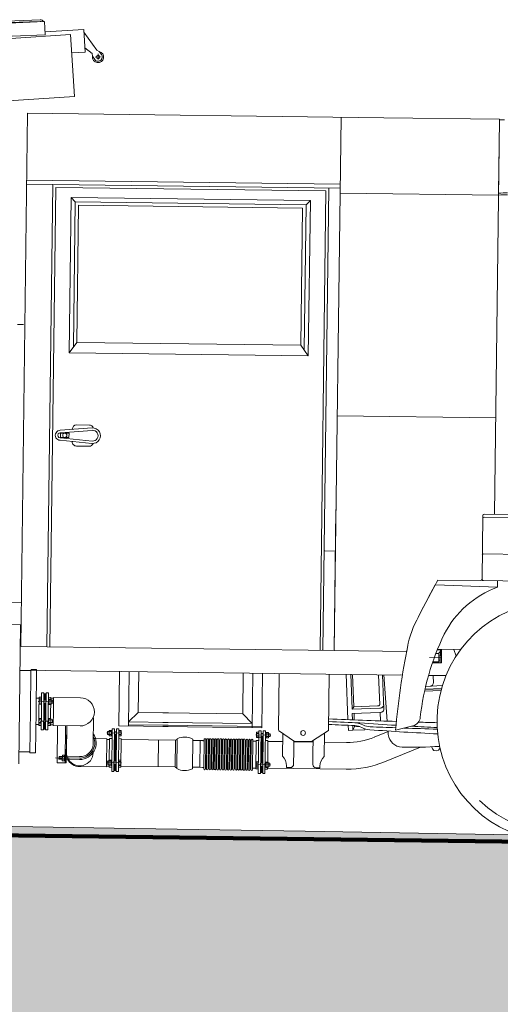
# Model space of a CAD drawing. Header units: metres. Extents: x -52 to 321, y -8 to 26.
# Tile 146 of 256: x -22.27 to -20.57, y -0.72 to 2.77. Entities that reach past the tile are written whole.
import ezdxf

# ---------------------------------------------------------------- set-up
doc = ezdxf.new("R2010")
doc.units = ezdxf.units.M
doc.header["$MEASUREMENT"] = 0
doc.layers.add('60 Auffüllung gesamt', color=7, linetype='Continuous')
doc.layers.add('60 Gelände 2D Übersicht', color=7, linetype='Continuous')

msp = doc.modelspace()

# ---------------------------------------------------------------- hatches: boundary and pattern name
at = {"layer": '60 Auffüllung gesamt', "linetype": 'Continuous', "lineweight": 18, "true_color": 0xffa8a8}
h = msp.add_hatch(dxfattribs=at)
h.set_pattern_fill('Boden__gewachsen_0001', color=21, style=0, pattern_type=2)
h.set_pattern_definition([(45, (-33357.27905, 0), (-0.2121320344, 0.2121320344), []), (45, (-33357.34976, 0.0707), (-0.424264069, 0.424264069), []), (45, (-33357.4205, 0.1414), (-0.424264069, 0.424264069), []), (135, (-33357.49118, 0.21213), (0.07071067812, 0.07071067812), [0.3, -0.3])])
h.paths.add_polyline_path([(-48.9814, -1.5114), (-24.135, -1.1438), (-23.6308, -1.151), (-23.087, -1.1586), (-22.4997, -1.1668), (-21.8502, -1.1758), (-18.6463, -1.1089), (-18.4807, -1.0913), (-18.1236, -1.0541), (-17.7313, -1.0138), (-17.2998, -0.9702), (-16.8243, -0.9228), (-16.2997, -0.8712), (-15.7195, -0.815), (-15.5017, -0.7941), (-15.5017, -2.5), (-15.5015, -2.5), (-15.5015, -0.2), (-16.6786, -0.1801), (-18.5762, -0.148), (-19.6107, -0.1307), (-20.5269, -0.1156), (-21.262, -0.1035), (-21.8659, -0.0937), (-22.3716, -0.0856), (-22.5958, -0.082), (-22.9989, -0.0761), (-23.524, -0.0684), (-23.9467, -0.0622), (-24.295, -0.0572), (-24.5874, -0.053), (-24.837, -0.0495), (-25.0528, -0.0465), (-25.2417, -0.0439), (-25.4087, -0.0416), (-25.5576, -0.0395), (-25.6916, -0.0377), (-25.7539, -0.0369), (-30.9796, -0.0848), (-45.2584, -0.0671), (-45.6871, -0.171), (-48.9814, -1.4242)])

# ---------------------------------------------------------------- linework, layer by layer
at = {"color": 7, "linetype": 'Continuous', "lineweight": 13}
for p, q in [((-22.421, 2.7601), (-22.1999, 2.7689)), ((-22.3119, 2.7585), (-22.1997, 2.7629)), ((-22.1846, 2.7627), (-22.3118, 2.7567)), ((-22.1846, 2.7627), (-22.1824, 2.7158)), ((-22.1829, 2.7263), (-22.0458, 2.7341)), ((-22.0458, 2.7341), (-22.0412, 2.6543)), ((-22.0453, 2.7247), (-22.0001, 2.6609)), ((-22.0927, 2.716), (-22.3036, 2.7026)), ((-22.1824, 2.7158), (-22.2988, 2.7104)), ((-22.0788, 2.4967), (-22.0927, 2.716)), ((-22.0886, 2.6516), (-22.0412, 2.6543)), ((-22.0421, 2.669), (-22.0161, 2.6495)), ((-22.015, 2.6396), (-22.0161, 2.6495)), ((-22.0001, 2.6609), (-21.9909, 2.6564)), ((-21.9909, 2.6564), (-21.9833, 2.6456)), ((-22.015, 2.6396), (-22.0042, 2.6248)), ((-21.9865, 2.6371), (-22.0053, 2.6367)), ((-21.9955, 2.6477), (-21.9951, 2.6282)), ((-22.9683, 2.4405), (-22.0788, 2.4967)), ((-22.269, 0.5509), (-22.2448, 2.4382)), ((-22.2448, 2.4382), (-20.9836, 2.422)), ((-21.1354, 2.4239), (-21.1596, 0.5367)), ((-20.9836, 2.422), (-20.5746, 2.4167)), ((-20.9836, 2.422), (-20.5746, 2.4167)), ((-20.5925, 1.0188), (-20.5746, 2.4167)), ((-20.5746, 2.4132), (-20.578, 2.1552)), ((-20.5568, 2.414), (-20.5736, 2.4142)), ((-22.2478, 2.2015), (-21.1384, 2.1873)), ((-22.248, 2.1866), (-21.1386, 2.1723)), ((-22.1761, 0.5498), (-22.1551, 2.1858)), ((-22.1761, 0.5498), (-22.1551, 2.1858)), ((-22.1661, 0.5496), (-22.1453, 2.1752)), ((-22.1453, 2.1752), (-21.1887, 2.163)), ((-21.2095, 0.5373), (-21.1887, 2.163)), ((-21.1996, 0.5372), (-21.1786, 2.1728)), ((-22.0979, 1.5904), (-22.0908, 2.1396)), ((-22.076, 2.1244), (-22.0908, 2.1396)), ((-22.0908, 2.1396), (-21.244, 2.1287)), ((-21.2592, 2.1139), (-21.244, 2.1287)), ((-21.2511, 1.5795), (-21.244, 2.1287)), ((-20.578, 2.1482), (-21.1388, 2.1554)), ((-22.0826, 1.6107), (-22.076, 2.1244)), ((-22.076, 2.1244), (-21.2592, 2.1139)), ((-22.0704, 1.627), (-22.0642, 2.1123)), ((-22.0642, 2.1123), (-21.2714, 2.1021)), ((-21.2776, 1.6168), (-21.2714, 2.1021)), ((-21.2658, 1.6002), (-21.2592, 2.1139)), ((-22.2594, 1.6898), (-22.2803, 1.6901)), ((-22.0979, 1.5904), (-22.0704, 1.627)), ((-22.0704, 1.627), (-21.2776, 1.6168)), ((-21.2511, 1.5795), (-21.2776, 1.6168)), ((-22.0979, 1.5904), (-21.2511, 1.5795)), ((-20.5882, 1.3593), (-21.149, 1.3665)), ((-22.0712, 1.3349), (-22.0262, 1.3343)), ((-22.1289, 1.3157), (-22.0163, 1.3241)), ((-22.1282, 1.3072), (-22.0157, 1.3156)), ((-22.1282, 1.2907), (-22.128, 1.3057)), ((-22.1132, 1.2905), (-22.1282, 1.2907)), ((-22.113, 1.3055), (-22.128, 1.3057)), ((-22.1132, 1.2905), (-22.0982, 1.2903)), ((-22.113, 1.3055), (-22.098, 1.3053)), ((-22.0982, 1.2903), (-22.098, 1.3053)), ((-22.0864, 1.3188), (-22.0863, 1.3201)), ((-22.1293, 1.2807), (-22.017, 1.2694)), ((-22.1284, 1.2891), (-22.0161, 1.2778)), ((-22.0721, 1.26), (-22.0272, 1.2594)), ((-21.1532, 1.036), (-21.1596, 0.5367)), ((-20.6364, 0.7886), (-20.6335, 1.0143)), ((-20.3388, 1.0155), (-20.6284, 1.0192)), ((-20.5925, 1.0188), (-20.5925, 1.0237)), ((-20.339, 1.0045), (-20.6285, 1.0083)), ((-21.1932, 0.8887), (-21.1551, 0.8882)), ((-20.3406, 0.8747), (-20.6302, 0.8785)), ((-20.5819, 0.76), (-20.8015, 0.7688)), ((-20.6364, 0.7837), (-20.7924, 0.7857)), ((-20.3419, 0.7799), (-20.6314, 0.7836)), ((-20.5819, 0.76), (-20.5816, 0.7829)), ((-23.5197, 0.7228), (-22.267, 0.7067)), ((-22.7416, 0.6334), (-22.2698, 0.6273)), ((-22.2698, 0.6273), (-22.2761, 0.1356)), ((-22.268, 0.5509), (-21.1596, 0.5367)), ((-21.1996, 0.5372), (-21.2016, 0.5372)), ((-21.1596, 0.5367), (-20.903, 0.5334)), ((-20.7887, 0.5259), (-20.7995, 0.5261)), ((-20.7944, 0.5389), (-20.7798, 0.5387)), ((-20.7117, 0.5399), (-20.7936, 0.541)), ((-20.7798, 0.5382), (-20.7893, 0.5273)), ((-20.7893, 0.5273), (-20.7893, 0.5259)), ((-20.7892, 0.496), (-20.7887, 0.5259)), ((-20.7842, 0.4929), (-20.7836, 0.5409)), ((-20.7802, 0.4929), (-20.7796, 0.5408)), ((-20.7283, 0.5159), (-20.7359, 0.5402)), ((-20.8219, 0.5114), (-20.78, 0.5109)), ((-20.8115, 0.4933), (-20.7802, 0.4929)), ((-20.8105, 0.4963), (-20.7892, 0.496)), ((-20.7841, 0.5019), (-20.7891, 0.502)), ((-20.7838, 0.5199), (-20.7888, 0.52)), ((-22.2329, 0.4656), (-22.2719, 0.4661)), ((-22.2718, 0.4671), (-20.9179, 0.4497)), ((-22.2329, 0.4672), (-22.2348, 0.3211)), ((-22.2149, 0.469), (-22.2309, 0.4692)), ((-22.2129, 0.467), (-22.2148, 0.3209)), ((-21.9191, 0.4626), (-21.9216, 0.2694)), ((-21.8852, 0.4621), (-21.8877, 0.2689)), ((-21.8512, 0.4617), (-21.8531, 0.317)), ((-21.4816, 0.4569), (-21.4834, 0.3123)), ((-21.4476, 0.4565), (-21.4501, 0.2633)), ((-21.4136, 0.4561), (-21.4161, 0.2629)), ((-21.357, 0.2556), (-21.3544, 0.4553)), ((-21.1798, 0.2533), (-21.1772, 0.453)), ((-21.1172, 0.4523), (-21.1109, 0.2917)), ((-21.1011, 0.4521), (-21.0963, 0.3287)), ((-21.0948, 0.452), (-21.0902, 0.3367)), ((-21.003, 0.4508), (-20.9985, 0.3446)), ((-20.9833, 0.3282), (-20.9882, 0.4506)), ((-20.9838, 0.4506), (-20.9717, 0.2864)), ((-20.9179, 0.4497), (-20.9266, 0.4498)), ((-20.7638, 0.4477), (-20.8256, 0.4485)), ((-20.8082, 0.4227), (-20.8091, 0.4457)), ((-22.1958, 0.3211), (-22.195, 0.3868)), ((-22.187, 0.3867), (-22.195, 0.3868)), ((-22.1878, 0.321), (-22.187, 0.3867)), ((-22.184, 0.3834), (-22.187, 0.3834)), ((-22.184, 0.3834), (-22.1843, 0.3604)), ((-22.184, 0.3834), (-22.1823, 0.3834)), ((-22.1826, 0.3604), (-22.1823, 0.3834)), ((-22.1823, 0.3834), (-22.1793, 0.3833)), ((-22.1792, 0.3866), (-22.1801, 0.3209)), ((-22.1713, 0.3865), (-22.1792, 0.3866)), ((-22.1713, 0.3865), (-22.1721, 0.3208)), ((-20.8396, 0.3928), (-20.7815, 0.3951)), ((-20.8383, 0.3988), (-20.7799, 0.4011)), ((-20.7797, 0.4019), (-20.8381, 0.3995)), ((-20.7767, 0.412), (-20.8358, 0.4096)), ((-22.2142, 0.3683), (-22.2042, 0.3682)), ((-22.2076, 0.3557), (-22.1514, 0.355)), ((-22.2042, 0.3712), (-22.2048, 0.3212)), ((-22.1952, 0.3711), (-22.2042, 0.3712)), ((-22.1844, 0.3504), (-22.1848, 0.321)), ((-22.1831, 0.321), (-22.1827, 0.3504)), ((-22.1715, 0.3707), (-22.1625, 0.3706)), ((-22.1625, 0.3646), (-22.1625, 0.3706)), ((-22.1625, 0.3679), (-22.1525, 0.3678)), ((-22.1531, 0.3206), (-22.1525, 0.3705)), ((-22.1525, 0.3705), (-22.0576, 0.3693)), ((-22.2366, 0.176), (-22.2347, 0.3221)), ((-22.2167, 0.1758), (-22.2148, 0.3218)), ((-22.2054, 0.2713), (-22.2048, 0.3212)), ((-22.1958, 0.3211), (-22.1967, 0.2554)), ((-22.1878, 0.321), (-22.1887, 0.2553)), ((-22.1852, 0.2915), (-22.1848, 0.321)), ((-22.1831, 0.321), (-22.1835, 0.2915)), ((-22.1809, 0.2552), (-22.1801, 0.3209)), ((-22.1729, 0.2551), (-22.1721, 0.3208)), ((-22.1631, 0.3207), (-22.1634, 0.2957)), ((-22.1631, 0.3207), (-22.1628, 0.3457)), ((-22.1531, 0.3206), (-22.1538, 0.2706)), ((-21.8875, 0.2835), (-21.8531, 0.317)), ((-21.7463, 0.3156), (-21.8531, 0.317)), ((-21.4834, 0.3123), (-21.7657, 0.3159)), ((-21.0902, 0.3367), (-21.0963, 0.3287)), ((-20.9985, 0.3326), (-21.0963, 0.3287)), ((-20.9979, 0.317), (-21.0957, 0.3131)), ((-21.0058, 0.3401), (-21.0902, 0.3367)), ((-21.0044, 0.3402), (-21.0058, 0.3401)), ((-21.003, 0.3405), (-21.0044, 0.3402)), ((-21.0017, 0.341), (-21.003, 0.3405)), ((-21.0006, 0.3416), (-21.0017, 0.341)), ((-20.9997, 0.3424), (-21.0006, 0.3416)), ((-20.9997, 0.3424), (-20.9994, 0.3427)), ((-20.9994, 0.3427), (-20.999, 0.3432)), ((-20.999, 0.3432), (-20.9988, 0.3436)), ((-20.9988, 0.3436), (-20.9986, 0.3442)), ((-20.9986, 0.3442), (-20.9985, 0.3446)), ((-20.996, 0.3328), (-20.9985, 0.3326)), ((-20.9954, 0.3172), (-20.9979, 0.317)), ((-20.9957, 0.2873), (-20.9969, 0.3173)), ((-20.9936, 0.3333), (-20.996, 0.3328)), ((-20.993, 0.3177), (-20.9954, 0.3172)), ((-20.9914, 0.3341), (-20.9936, 0.3333)), ((-20.9908, 0.3185), (-20.993, 0.3177)), ((-20.9893, 0.3352), (-20.9914, 0.3341)), ((-20.9887, 0.3196), (-20.9908, 0.3185)), ((-20.9875, 0.3365), (-20.9893, 0.3352)), ((-20.9878, 0.3202), (-20.9887, 0.3196)), ((-20.9862, 0.3216), (-20.9878, 0.3202)), ((-20.9861, 0.3379), (-20.9875, 0.3365)), ((-20.9849, 0.3231), (-20.9862, 0.3216)), ((-20.985, 0.3395), (-20.9861, 0.3379)), ((-20.9842, 0.3412), (-20.985, 0.3395)), ((-20.984, 0.3247), (-20.9849, 0.3231)), ((-20.9839, 0.343), (-20.9842, 0.3412)), ((-20.9834, 0.3265), (-20.984, 0.3247)), ((-20.9839, 0.3436), (-20.9839, 0.3439)), ((-20.9839, 0.3433), (-20.9839, 0.3436)), ((-20.9839, 0.343), (-20.9839, 0.3433)), ((-20.9834, 0.327), (-20.9833, 0.3276)), ((-20.9834, 0.3265), (-20.9834, 0.327)), ((-20.9833, 0.3276), (-20.9833, 0.3282)), ((-22.1685, 0.2863), (-22.2002, 0.2867)), ((-22.1856, 0.2586), (-22.1853, 0.2815)), ((-22.1836, 0.2815), (-22.1839, 0.2585)), ((-22.0123, 0.2035), (-22.0111, 0.298)), ((-21.7467, 0.2817), (-21.8875, 0.2835)), ((-21.4499, 0.2779), (-21.7661, 0.2819)), ((-21.4834, 0.3123), (-21.4499, 0.2779)), ((-21.0948, 0.291), (-21.0957, 0.3131)), ((-21.0893, 0.3133), (-21.0884, 0.2908)), ((-22.2154, 0.2744), (-22.2054, 0.2743)), ((-22.1965, 0.2712), (-22.2054, 0.2713)), ((-22.1887, 0.2553), (-22.1967, 0.2554)), ((-22.1856, 0.2586), (-22.1886, 0.2586)), ((-22.1856, 0.2586), (-22.1839, 0.2585)), ((-22.1839, 0.2585), (-22.1809, 0.2585)), ((-22.1729, 0.2551), (-22.1809, 0.2552)), ((-22.1727, 0.2709), (-22.1638, 0.2708)), ((-22.1637, 0.2768), (-22.1638, 0.2708)), ((-22.1637, 0.2735), (-22.1537, 0.2733)), ((-22.1538, 0.2706), (-22.0589, 0.2694)), ((-22.1384, 0.2704), (-22.14, 0.1387)), ((-22.1103, 0.2701), (-22.112, 0.1384)), ((-22.1075, 0.1762), (-22.1063, 0.27)), ((-21.9113, 0.2438), (-21.9641, 0.2445)), ((-21.9616, 0.2494), (-21.9617, 0.2394)), ((-21.9559, 0.2493), (-21.9616, 0.2494)), ((-21.9558, 0.2538), (-21.956, 0.2349)), ((-21.9479, 0.2492), (-21.9559, 0.2493)), ((-21.9478, 0.2537), (-21.9558, 0.2538)), ((-21.9478, 0.2537), (-21.948, 0.2348)), ((-21.9455, 0.2423), (-21.9479, 0.2459)), ((-21.9453, 0.253), (-21.9478, 0.253)), ((-21.9452, 0.2592), (-21.9471, 0.1082)), ((-21.9373, 0.2591), (-21.9452, 0.2592)), ((-21.9373, 0.2591), (-21.9391, 0.1081)), ((-21.9296, 0.249), (-21.9374, 0.2491)), ((-21.9295, 0.259), (-21.9314, 0.108)), ((-21.9295, 0.259), (-21.9215, 0.2589)), ((-21.9215, 0.2589), (-21.9234, 0.1079)), ((-21.9137, 0.2487), (-21.9217, 0.2488)), ((-21.7469, 0.2671), (-21.9216, 0.2694)), ((-21.9136, 0.2533), (-21.9216, 0.2534)), ((-21.9136, 0.2533), (-21.9138, 0.2344)), ((-21.7469, 0.272), (-21.8876, 0.2738)), ((-21.4161, 0.2677), (-21.7663, 0.2722)), ((-21.4161, 0.2629), (-21.7663, 0.2674)), ((-21.4342, 0.2471), (-21.4345, 0.2282)), ((-21.4342, 0.2471), (-21.4262, 0.247)), ((-21.4262, 0.2525), (-21.4282, 0.1015)), ((-21.4182, 0.2524), (-21.4262, 0.2526)), ((-21.4182, 0.2524), (-21.4202, 0.1014)), ((-21.4104, 0.2523), (-21.4125, 0.1013)), ((-21.4104, 0.2523), (-21.4024, 0.2522)), ((-21.4047, 0.2523), (-21.4024, 0.2522)), ((-21.4024, 0.2522), (-21.4045, 0.1012)), ((-21.4025, 0.246), (-21.4, 0.246)), ((-21.4, 0.2466), (-21.4003, 0.2278)), ((-21.4, 0.2466), (-21.392, 0.2465)), ((-21.392, 0.2465), (-21.3923, 0.2277)), ((-21.3001, 0.2149), (-21.357, 0.2539)), ((-21.1798, 0.2533), (-21.2402, 0.2142)), ((-21.1938, 0.2442), (-21.1949, 0.1611)), ((-21.1101, 0.2717), (-21.1094, 0.2534)), ((-21.0933, 0.254), (-21.1094, 0.2534)), ((-21.0933, 0.254), (-21.094, 0.271)), ((-21.0875, 0.2663), (-21.0934, 0.255)), ((-21.0514, 0.2562), (-21.0933, 0.2545)), ((-21.093, 0.2545), (-21.0933, 0.254)), ((-21.0876, 0.2708), (-21.0875, 0.2663)), ((-21.0712, 0.2669), (-21.0875, 0.2663)), ((-21.0712, 0.2669), (-21.0687, 0.267)), ((-21.0514, 0.2562), (-21.0516, 0.2594)), ((-20.969, 0.2497), (-21.0185, 0.2294)), ((-20.9691, 0.2515), (-20.9682, 0.2389)), ((-20.942, 0.2543), (-20.8809, 0.2698)), ((-22.1067, 0.2381), (-22.108, 0.1383)), ((-21.9646, 0.2243), (-22.0066, 0.2248)), ((-21.9659, 0.1244), (-21.9646, 0.2243)), ((-21.9547, 0.2218), (-21.9646, 0.222)), ((-21.956, 0.2394), (-21.9617, 0.2394)), ((-21.948, 0.2394), (-21.956, 0.2395)), ((-21.948, 0.2348), (-21.956, 0.2349)), ((-21.9546, 0.2249), (-21.9556, 0.1489)), ((-21.9456, 0.2248), (-21.9546, 0.2249)), ((-21.9455, 0.2354), (-21.948, 0.2355)), ((-21.9298, 0.239), (-21.9375, 0.2391)), ((-21.9345, 0.2371), (-21.9375, 0.2371)), ((-21.9345, 0.2371), (-21.9357, 0.1442)), ((-21.9345, 0.2371), (-21.9327, 0.2371)), ((-21.9328, 0.2371), (-21.9339, 0.1442)), ((-21.9327, 0.2371), (-21.9298, 0.237)), ((-21.9219, 0.2245), (-21.9129, 0.2243)), ((-21.9138, 0.2389), (-21.9218, 0.239)), ((-21.9138, 0.2344), (-21.9218, 0.2345)), ((-21.913, 0.2243), (-21.9142, 0.1235)), ((-21.7206, 0.219), (-21.913, 0.2214)), ((-21.7824, 0.1249), (-21.7812, 0.2198)), ((-21.7225, 0.124), (-21.7213, 0.2186)), ((-21.7166, 0.1185), (-21.7152, 0.2239)), ((-21.6616, 0.1178), (-21.6603, 0.2232)), ((-21.6344, 0.218), (-21.6603, 0.2183)), ((-21.6356, 0.1231), (-21.6344, 0.218)), ((-21.6343, 0.218), (-21.6245, 0.2178)), ((-21.6196, 0.2215), (-21.621, 0.1174)), ((-21.6139, 0.2214), (-21.6152, 0.1173)), ((-21.6104, 0.2214), (-21.6118, 0.1172)), ((-21.6046, 0.2213), (-21.606, 0.1172)), ((-21.6011, 0.2213), (-21.6025, 0.1171)), ((-21.5953, 0.2212), (-21.5967, 0.117)), ((-21.5919, 0.2212), (-21.5932, 0.117)), ((-21.5861, 0.2211), (-21.5874, 0.1169)), ((-21.5826, 0.221), (-21.584, 0.1169)), ((-21.5768, 0.221), (-21.5782, 0.1168)), ((-21.5733, 0.2209), (-21.5747, 0.1167)), ((-21.5676, 0.2208), (-21.5689, 0.1167)), ((-21.5641, 0.2208), (-21.5655, 0.1166)), ((-21.5583, 0.2207), (-21.5597, 0.1165)), ((-21.5548, 0.2207), (-21.5562, 0.1165)), ((-21.549, 0.2206), (-21.5504, 0.1164)), ((-21.5456, 0.2206), (-21.5469, 0.1164)), ((-21.5398, 0.2205), (-21.5412, 0.1163)), ((-21.5363, 0.2204), (-21.5377, 0.1163)), ((-21.5305, 0.2204), (-21.5319, 0.1162)), ((-21.527, 0.2203), (-21.5284, 0.1161)), ((-21.5213, 0.2202), (-21.5226, 0.1161)), ((-21.5178, 0.2202), (-21.5192, 0.116)), ((-21.512, 0.2201), (-21.5134, 0.1159)), ((-21.5085, 0.2201), (-21.5099, 0.1159)), ((-21.5027, 0.22), (-21.5041, 0.1158)), ((-21.4993, 0.2199), (-21.5006, 0.1158)), ((-21.4935, 0.2199), (-21.4949, 0.1157)), ((-21.49, 0.2198), (-21.4914, 0.1156)), ((-21.4842, 0.2197), (-21.4856, 0.1156)), ((-21.4807, 0.2197), (-21.4821, 0.1155)), ((-21.475, 0.2196), (-21.4763, 0.1154)), ((-21.4715, 0.2196), (-21.4729, 0.1154)), ((-21.4657, 0.2195), (-21.4671, 0.1153)), ((-21.4622, 0.2195), (-21.4636, 0.1153)), ((-21.4564, 0.2194), (-21.4578, 0.1152)), ((-21.453, 0.2193), (-21.4543, 0.1152)), ((-21.4472, 0.2193), (-21.4486, 0.1151)), ((-21.4356, 0.2151), (-21.4455, 0.2152)), ((-21.4356, 0.2182), (-21.4369, 0.1172)), ((-21.4368, 0.2377), (-21.384, 0.237)), ((-21.4266, 0.218), (-21.4356, 0.2182)), ((-21.4345, 0.2282), (-21.4265, 0.2281)), ((-21.4344, 0.2328), (-21.4264, 0.2327)), ((-21.4343, 0.2426), (-21.4263, 0.2425)), ((-21.4185, 0.2293), (-21.4265, 0.2294)), ((-21.4186, 0.2252), (-21.4108, 0.2251)), ((-21.4155, 0.2304), (-21.4185, 0.2305)), ((-21.4184, 0.2325), (-21.4107, 0.2324)), ((-21.4183, 0.2425), (-21.4106, 0.2423)), ((-21.4155, 0.2304), (-21.4167, 0.1376)), ((-21.4138, 0.2304), (-21.4155, 0.2304)), ((-21.4137, 0.2304), (-21.415, 0.1375)), ((-21.4138, 0.2304), (-21.4108, 0.2304)), ((-21.4029, 0.2178), (-21.3939, 0.2177)), ((-21.4028, 0.2285), (-21.4003, 0.2284)), ((-21.4027, 0.2353), (-21.4001, 0.2388)), ((-21.4003, 0.2278), (-21.3923, 0.2277)), ((-21.4002, 0.2323), (-21.3922, 0.2322)), ((-21.4001, 0.2421), (-21.3921, 0.242)), ((-21.3939, 0.2177), (-21.3949, 0.1417)), ((-21.342, 0.214), (-21.394, 0.2146)), ((-21.3922, 0.2321), (-21.3865, 0.232)), ((-21.3921, 0.2421), (-21.3864, 0.242)), ((-21.3864, 0.242), (-21.3865, 0.232)), ((-21.3417, 0.2434), (-21.3427, 0.163)), ((-21.3021, 0.2163), (-21.3025, 0.1798)), ((-21.2342, 0.2126), (-21.3021, 0.2135)), ((-21.2402, 0.2142), (-21.3001, 0.2149)), ((-21.2341, 0.2181), (-21.2346, 0.179)), ((-21.1151, 0.2112), (-21.1943, 0.2121)), ((-22.2366, 0.1776), (-22.2756, 0.1781)), ((-22.0127, 0.175), (-22.0127, 0.1752)), ((-21.3025, 0.1798), (-21.3031, 0.1339)), ((-21.2346, 0.179), (-21.2352, 0.133)), ((-20.8537, 0.1944), (-20.9813, 0.1421)), ((-20.8141, 0.1949), (-20.8142, 0.1957)), ((-20.8141, 0.1949), (-20.8122, 0.1882)), ((-20.8122, 0.1882), (-20.8064, 0.1825)), ((-20.8064, 0.1825), (-20.7984, 0.1808)), ((-20.7984, 0.1808), (-20.7906, 0.1834)), ((-20.7906, 0.1834), (-20.7854, 0.1896)), ((-20.7854, 0.1896), (-20.7851, 0.1912)), ((-22.2187, 0.1738), (-22.2347, 0.174)), ((-22.0604, 0.1557), (-22.1456, 0.1568)), ((-22.1218, 0.1525), (-22.1336, 0.1526)), ((-22.1217, 0.1605), (-22.1335, 0.1606)), ((-22.1218, 0.1525), (-22.1316, 0.1526)), ((-22.1218, 0.1525), (-22.1316, 0.1526)), ((-22.0604, 0.1508), (-22.1079, 0.1514)), ((-22.0964, 0.1513), (-22.1079, 0.1514)), ((-22.1028, 0.1522), (-22.1078, 0.1523)), ((-22.1077, 0.1613), (-22.0603, 0.1607)), ((-22.1027, 0.1602), (-22.1077, 0.1603)), ((-22.1028, 0.1513), (-22.1027, 0.1612)), ((-21.9126, 0.139), (-21.9654, 0.1396)), ((-21.9629, 0.1446), (-21.963, 0.1346)), ((-21.9571, 0.1445), (-21.9629, 0.1446)), ((-21.9571, 0.1489), (-21.9573, 0.1301)), ((-21.9491, 0.1488), (-21.9571, 0.1489)), ((-21.9492, 0.1443), (-21.9571, 0.1444)), ((-21.9491, 0.1488), (-21.9493, 0.13)), ((-21.9492, 0.1418), (-21.9467, 0.1386)), ((-21.9466, 0.1482), (-21.9491, 0.1482)), ((-21.9309, 0.1442), (-21.9387, 0.1443)), ((-21.9149, 0.1484), (-21.9229, 0.1485)), ((-21.915, 0.1439), (-21.9229, 0.144)), ((-21.9149, 0.1484), (-21.9151, 0.1296)), ((-21.4356, 0.1423), (-21.4359, 0.1234)), ((-21.4356, 0.1423), (-21.4276, 0.1422)), ((-21.4039, 0.1412), (-21.4014, 0.1412)), ((-21.4014, 0.1418), (-21.4017, 0.1229)), ((-21.4014, 0.1418), (-21.3934, 0.1417)), ((-21.3934, 0.1417), (-21.3937, 0.1228)), ((-22.108, 0.1383), (-22.14, 0.1387)), ((-21.9659, 0.1244), (-22.0607, 0.1256)), ((-21.9559, 0.127), (-21.9659, 0.1271)), ((-21.9573, 0.1345), (-21.963, 0.1346)), ((-21.9493, 0.1345), (-21.9573, 0.1346)), ((-21.9493, 0.13), (-21.9573, 0.1301)), ((-21.9558, 0.1301), (-21.9559, 0.124)), ((-21.9469, 0.1239), (-21.9559, 0.124)), ((-21.9468, 0.1306), (-21.9493, 0.1306)), ((-21.9391, 0.1081), (-21.9471, 0.1082)), ((-21.9361, 0.1113), (-21.9391, 0.1113)), ((-21.931, 0.1342), (-21.9388, 0.1343)), ((-21.9358, 0.1343), (-21.9361, 0.1113)), ((-21.9361, 0.1113), (-21.9344, 0.1113)), ((-21.9344, 0.1113), (-21.9314, 0.1112)), ((-21.934, 0.1342), (-21.9343, 0.1113)), ((-21.9314, 0.108), (-21.9234, 0.1079)), ((-21.9232, 0.1236), (-21.9142, 0.1235)), ((-21.9151, 0.1341), (-21.9231, 0.1342)), ((-21.9151, 0.1296), (-21.9231, 0.1297)), ((-21.7225, 0.1242), (-21.9142, 0.1265)), ((-21.6356, 0.1231), (-21.6616, 0.1234)), ((-21.6356, 0.1231), (-21.6258, 0.1229)), ((-21.4369, 0.1196), (-21.4468, 0.1197)), ((-21.4382, 0.1329), (-21.3854, 0.1322)), ((-21.428, 0.1171), (-21.4369, 0.1172)), ((-21.4359, 0.1234), (-21.4279, 0.1233)), ((-21.4358, 0.1279), (-21.4278, 0.1278)), ((-21.4357, 0.1377), (-21.4277, 0.1376)), ((-21.4201, 0.1074), (-21.4123, 0.1073)), ((-21.4171, 0.1046), (-21.4201, 0.1047)), ((-21.4198, 0.1276), (-21.4121, 0.1275)), ((-21.4197, 0.1376), (-21.412, 0.1375)), ((-21.4169, 0.1276), (-21.4172, 0.1046)), ((-21.4154, 0.1046), (-21.4171, 0.1046)), ((-21.4151, 0.1276), (-21.4154, 0.1046)), ((-21.4154, 0.1046), (-21.4124, 0.1046)), ((-21.4043, 0.117), (-21.3953, 0.1169)), ((-21.4042, 0.1236), (-21.4017, 0.1236)), ((-21.4015, 0.1348), (-21.4041, 0.1316)), ((-21.4017, 0.1229), (-21.3937, 0.1228)), ((-21.4016, 0.1275), (-21.3936, 0.1274)), ((-21.4015, 0.1373), (-21.3935, 0.1372)), ((-21.3952, 0.1228), (-21.3953, 0.1169)), ((-21.1163, 0.1163), (-21.3952, 0.1198)), ((-21.3936, 0.1273), (-21.3879, 0.1272)), ((-21.3935, 0.1373), (-21.3878, 0.1372)), ((-21.3878, 0.1372), (-21.3879, 0.1272)), ((-21.3282, 0.1222), (-21.3282, 0.1282)), ((-21.3282, 0.1222), (-21.3153, 0.1221)), ((-21.2104, 0.1207), (-21.2234, 0.1209)), ((-21.2104, 0.1207), (-21.2103, 0.1267)), ((-21.4202, 0.1014), (-21.4282, 0.1015)), ((-21.4125, 0.1013), (-21.4045, 0.1012))]:
    msp.add_line(p, q, dxfattribs=at)
for points in [[(-22.2032, 0.3651), (-22.2035, 0.3462)], [(-22.2034, 0.3507), (-22.1954, 0.3506)], [(-22.2033, 0.3607), (-22.1953, 0.3606)], [(-22.2032, 0.3651), (-22.1952, 0.365)], [(-22.1874, 0.3505), (-22.1797, 0.3504)], [(-22.1873, 0.3605), (-22.1796, 0.3604)], [(-22.1717, 0.3538), (-22.1691, 0.3562)], [(-22.169, 0.3647), (-22.1715, 0.3647)], [(-22.169, 0.3647), (-22.1693, 0.3458)], [(-22.1692, 0.3502), (-22.1555, 0.3501)], [(-22.1691, 0.3602), (-22.1554, 0.3601)], [(-22.169, 0.3647), (-22.161, 0.3646)], [(-22.161, 0.3646), (-22.1613, 0.3457)], [(-22.1554, 0.3601), (-22.1555, 0.3501)], [(-22.2035, 0.3462), (-22.1955, 0.3461)], [(-22.1693, 0.3458), (-22.1718, 0.3458)], [(-22.1693, 0.3458), (-22.1613, 0.3457)], [(-22.2044, 0.2773), (-22.2041, 0.2962)], [(-22.2043, 0.2818), (-22.1963, 0.2817)], [(-22.2042, 0.2917), (-22.1962, 0.2916)], [(-22.2041, 0.2962), (-22.1961, 0.2961)], [(-22.1883, 0.2816), (-22.1806, 0.2815)], [(-22.1882, 0.2915), (-22.1805, 0.2914)], [(-22.1725, 0.2878), (-22.1701, 0.2854)], [(-22.1699, 0.2958), (-22.1724, 0.2958)], [(-22.1702, 0.2769), (-22.1699, 0.2958)], [(-22.1701, 0.2813), (-22.1564, 0.2811)], [(-22.17, 0.2913), (-22.1562, 0.2911)], [(-22.1699, 0.2958), (-22.1619, 0.2956)], [(-22.1622, 0.2768), (-22.1619, 0.2956)], [(-22.1564, 0.2811), (-22.1562, 0.2911)], [(-22.2044, 0.2773), (-22.1964, 0.2772)], [(-22.1702, 0.2769), (-22.1727, 0.2769)], [(-22.1702, 0.2769), (-22.1622, 0.2768)], [(-22.1218, 0.1515), (-22.1336, 0.1516), (-22.1335, 0.1616), (-22.1217, 0.1615)], [(-22.1218, 0.1515), (-22.1138, 0.1514), (-22.1139, 0.1464), (-22.1219, 0.1465), (-22.1216, 0.1665), (-22.1137, 0.1664), (-22.1137, 0.1614), (-22.1217, 0.1615), (-22.1137, 0.1614), (-22.1138, 0.1514)], [(-22.1118, 0.1579), (-22.1138, 0.1549), (-22.1139, 0.1464), (-22.1119, 0.1464), (-22.1117, 0.1663), (-22.1137, 0.1664), (-22.1138, 0.1549)]]:
    msp.add_lwpolyline(points, dxfattribs=at)
for centre, radius in [((-21.9952, 2.6369), 0.00622), ((-22.1131, 1.298), 0.00749), ((-21.2697, 0.2445), 0.00849)]:
    msp.add_circle(centre, radius, dxfattribs=at)
for centre, radius, start, end in [((-22.1994, 2.7569), 0.012, 27.5686, 92.2645), ((-22.1994, 2.7569), 0.00599, 60.0441, 92.2645), ((-21.9952, 2.6369), 0.02, 172.3843, 77.586), ((-21.9955, 2.637), 0.015, 234.6727, 35.3172), ((-20.5736, 2.4132), 0.000999, 89.2645, 179.2645), ((-21.7908, 43.5859), 41.4485, 271.67676, 271.72079), ((-20.3901, -3.3959), 5.5473, 91.6098, 91.9417), ((-22.0714, 1.3199), 0.015, 89.2645, 179.2645), ((-22.0264, 1.3193), 0.015, 18.5327, 89.2645), ((-22.0142, 1.2967), 0.0275, 264.2423, 94.2866), ((-22.1291, 1.2982), 0.0175, 89.2645, 269.2645), ((-22.1291, 1.2982), 0.00899, 89.2645, 269.2645), ((-22.0142, 1.2967), 0.019, 264.2423, 94.2866), ((-22.0719, 1.275), 0.015, 179.2645, 269.2645), ((-22.027, 1.2744), 0.015, 269.2645, 339.9962), ((-20.6285, 1.0143), 0.00499, 89.2645, 179.2645), ((-20.6286, 1.0033), 0.00499, 89.2645, 179.2645), ((-20.6303, 0.8735), 0.00499, 89.2645, 179.2645), ((-15.2985, -2.2127), 6.2589, 151.37572, 152.84269), ((-15.2985, -2.2127), 6.2589, 151.55138, 152.84269), ((-20.6414, 0.7887), 0.00499, 269.2645, 359.2645), ((-20.6314, 0.7886), 0.00499, 179.2645, 269.2645), ((-20.4671, 0.4407), 0.3394, 109.773, 153.2083), ((-20.4671, 0.4407), 0.3394, 109.773, 153.2083), ((-20.3699, 0.2859), 0.4259, 292.1249, 246.404), ((-20.54, 0.4775), 0.3673, 153.0326, 171.2379), ((-19.9669, 0.2031), 0.8931, 154.0683, 173.7755), ((-18.325, 0.0305), 2.6266, 168.5007, 175.1137), ((-22.2309, 0.4672), 0.002, 89.2645, 179.2645), ((-22.2149, 0.467), 0.002, 359.2645, 89.2645), ((-20.8201, 0.4222), 0.012, 272.2645, 2.2645), ((-22.0583, 0.3193), 0.0499, 269.2645, 89.2645), ((-20.0207, 27.2405), 26.9808, 267.53885, 267.77446), ((-20.0207, 27.2405), 26.9708, 267.53821, 268.04849), ((-21.0898, 0.2109), 0.0699, 62.6485, 87.4601), ((-20.21, 12.499), 12.2491, 265.98105, 266.58107), ((-20.8895, 0.3037), 0.035, 284.2645, 353.7755), ((-20.8895, 0.3037), 0.035, 284.2645, 353.7755), ((-20.0207, 27.2405), 26.9708, 268.21365, 268.35337), ((-20.0207, 27.2405), 26.9908, 267.53949, 267.73578), ((-21.0898, 0.2109), 0.0599, 62.1003, 87.4601), ((-21.029, 0.3256), 0.0699, 242.1003, 266.6007), ((-21.0301, 0.3262), 0.0599, 242.6485, 267.4601), ((-20.2204, 11.6898), 11.4628, 265.93397, 267.13442), ((-20.0473, 25.1708), 24.9239, 267.734, 267.94448), ((-20.0473, 25.1708), 24.9239, 268.01135, 268.28123), ((-20.21, 12.499), 12.2491, 266.83689, 267.26158), ((-22.0599, 0.2086), 0.0578, 269.3536, 33.8085), ((-22.06, 0.2085), 0.0529, 269.578, 24.8821), ((-22.0599, 0.2086), 0.0478, 353.897, 4.6319), ((-21.6884, 0.1709), 0.0579, 117.5677, 124.5454), ((-21.6884, 0.1709), 0.0594, 61.7363, 116.7926), ((-21.6221, 0.2188), 0.00256, 202.1857, 342.9389), ((-21.6168, 0.2215), 0.00289, 359.2467, 179.2469), ((-21.6122, 0.218), 0.00174, 179.2468, 359.2468), ((-21.6075, 0.2214), 0.00289, 359.2467, 179.2469), ((-21.6029, 0.2178), 0.00174, 179.2468, 359.2468), ((-21.5982, 0.2212), 0.00289, 359.2467, 179.2469), ((-21.5936, 0.2177), 0.00174, 179.2468, 359.2468), ((-21.589, 0.2211), 0.00289, 359.2467, 179.2469), ((-21.5844, 0.2176), 0.00174, 179.2468, 359.2468), ((-21.5797, 0.221), 0.00289, 359.2467, 179.2469), ((-21.5751, 0.2175), 0.00174, 179.2468, 359.2468), ((-21.5705, 0.2209), 0.00289, 359.2467, 179.2469), ((-21.5659, 0.2173), 0.00174, 179.2468, 359.2468), ((-21.5612, 0.2208), 0.00289, 359.2467, 179.2469), ((-21.5566, 0.2172), 0.00174, 179.2468, 359.2468), ((-21.5519, 0.2206), 0.00289, 359.2468, 179.2468), ((-21.5474, 0.2171), 0.00174, 179.2468, 359.2468), ((-21.5427, 0.2205), 0.00289, 359.2467, 179.2469), ((-21.5381, 0.217), 0.00174, 179.2468, 359.2468), ((-21.5334, 0.2204), 0.00289, 359.2467, 179.2469), ((-21.5288, 0.2169), 0.00174, 179.2468, 359.2468), ((-21.5242, 0.2203), 0.00289, 359.2468, 179.2468), ((-21.5196, 0.2167), 0.00174, 179.2468, 359.2468), ((-21.5149, 0.2201), 0.00289, 359.2467, 179.2469), ((-21.5103, 0.2166), 0.00174, 179.2468, 359.2468), ((-21.5056, 0.22), 0.00289, 359.2467, 179.2469), ((-21.5011, 0.2165), 0.00174, 179.2468, 359.2468), ((-21.4964, 0.2199), 0.00289, 359.2468, 179.2468), ((-21.4918, 0.2164), 0.00174, 179.2468, 359.2468), ((-21.4871, 0.2198), 0.00289, 359.2467, 179.2469), ((-21.4825, 0.2162), 0.00174, 179.2468, 359.2468), ((-21.4779, 0.2197), 0.00289, 359.2467, 179.2469), ((-21.4733, 0.2161), 0.00174, 179.2468, 359.2468), ((-21.4686, 0.2195), 0.00289, 359.2468, 179.2468), ((-21.464, 0.216), 0.00174, 179.2468, 359.2468), ((-21.4593, 0.2194), 0.00289, 359.2467, 179.2469), ((-21.4548, 0.2159), 0.00174, 179.2468, 359.2468), ((-21.4501, 0.2193), 0.00289, 359.2468, 179.2468), ((-21.4462, 0.2161), 0.0011, 164.4928, 308.1326), ((-21.1128, 0.4633), 0.2522, 269.2797, 292.2645), ((-20.9186, 0.2442), 0.0499, 186.1357, 268.9193), ((-22.2346, 0.176), 0.002, 179.2645, 269.2645), ((-22.2187, 0.1758), 0.002, 269.2645, 359.2645), ((-22.0601, 0.1756), 0.0474, 179.2645, 197.5336), ((-22.0601, 0.1756), 0.0474, 210.7385, 359.2881), ((-22.0599, 0.2086), 0.0478, 269.3536, 353.897), ((-20.8879, 1.8687), 1.6747, 268.9193, 273.4745), ((-22.0601, 0.1756), 0.0499, 209.0006, 269.2645), ((-21.3782, 0.1277), 0.0501, 0.6224, 44.868), ((-21.1603, 0.1249), 0.0501, 133.6609, 177.9065), ((-21.1128, 0.4633), 0.347, 269.2797, 292.2645), ((-21.6884, 0.1709), 0.0579, 233.9835, 240.9612), ((-21.6884, 0.1709), 0.0594, 241.7363, 296.7926), ((-21.6246, 0.119), 0.00411, 26.876, 105.7192), ((-21.6181, 0.1173), 0.00289, 179.2469, 359.2467), ((-21.6134, 0.1207), 0.00174, 359.2468, 179.2468), ((-21.6089, 0.1172), 0.00289, 179.2469, 359.2467), ((-21.6042, 0.1206), 0.00174, 359.2468, 179.2468), ((-21.5996, 0.1171), 0.00289, 179.2469, 359.2467), ((-21.5949, 0.1205), 0.00174, 359.2468, 179.2468), ((-21.5903, 0.1169), 0.00289, 179.2469, 359.2467), ((-21.5857, 0.1204), 0.00174, 359.2468, 179.2468), ((-21.5811, 0.1168), 0.00289, 179.2469, 359.2467), ((-21.5764, 0.1202), 0.00174, 359.2468, 179.2468), ((-21.5718, 0.1167), 0.00289, 179.2469, 359.2467), ((-21.5671, 0.1201), 0.00174, 359.2468, 179.2468), ((-21.5626, 0.1166), 0.00289, 179.2469, 359.2467), ((-21.5579, 0.12), 0.00174, 359.2468, 179.2468), ((-21.5533, 0.1165), 0.00289, 179.2469, 359.2467), ((-21.5486, 0.1199), 0.00174, 359.2468, 179.2468), ((-21.544, 0.1163), 0.00289, 179.2469, 359.2467), ((-21.5394, 0.1198), 0.00174, 359.2468, 179.2468), ((-21.5348, 0.1162), 0.00289, 179.2469, 359.2467), ((-21.5301, 0.1196), 0.00174, 359.2468, 179.2468), ((-21.5255, 0.1161), 0.00289, 179.2469, 359.2467), ((-21.5208, 0.1195), 0.00174, 359.2468, 179.2468), ((-21.5163, 0.116), 0.00289, 179.2469, 359.2467), ((-21.5116, 0.1194), 0.00174, 359.2468, 179.2468), ((-21.507, 0.1159), 0.00289, 179.2469, 359.2467), ((-21.5023, 0.1193), 0.00174, 359.2468, 179.2468), ((-21.4977, 0.1157), 0.00289, 179.2469, 359.2467), ((-21.4931, 0.1191), 0.00174, 359.2468, 179.2468), ((-21.4885, 0.1156), 0.00289, 179.2469, 359.2467), ((-21.4838, 0.119), 0.00174, 359.2468, 179.2468), ((-21.4792, 0.1155), 0.00289, 179.2469, 359.2467), ((-21.4745, 0.1189), 0.00174, 359.2468, 179.2468), ((-21.47, 0.1154), 0.00289, 179.2469, 359.2467), ((-21.4653, 0.1188), 0.00174, 359.2468, 179.2468), ((-21.4607, 0.1152), 0.00289, 179.2469, 359.2467), ((-21.456, 0.1187), 0.00174, 359.2468, 179.2468), ((-21.4514, 0.1151), 0.00289, 179.2469, 359.2467), ((-21.4468, 0.118), 0.00174, 89.2468, 179.2468), ((-21.3151, 0.134), 0.012, 269.2645, 359.2645), ((-21.2232, 0.1329), 0.012, 179.2645, 269.2645), ((-20.3699, 0.2859), 0.3925, 225.5027, 313.0262)]:
    msp.add_arc(centre, radius, start, end, dxfattribs=at)
at = {"layer": '60 Auffüllung gesamt', "color": 7, "linetype": 'Continuous', "lineweight": 18, "flags": 128}
msp.add_lwpolyline([(-15.5015, -0.2), (-16.6786, -0.1801), (-18.5762, -0.148), (-19.6107, -0.1307), (-20.5269, -0.1156), (-21.262, -0.1035), (-21.8659, -0.0937), (-22.3716, -0.0856), (-22.5958, -0.082), (-22.9989, -0.0761), (-23.524, -0.0684), (-23.9467, -0.0622), (-24.295, -0.0572), (-24.5874, -0.053), (-24.837, -0.0495), (-25.0528, -0.0465), (-25.2417, -0.0439), (-25.4087, -0.0416), (-25.5576, -0.0395), (-25.6916, -0.0377), (-25.7539, -0.0369), (-30.9796, -0.0848)], dxfattribs=at)
at = {"layer": '60 Gelände 2D Übersicht', "color": 7, "linetype": 'Continuous', "lineweight": 100}
msp.add_line((-15.5017, -0.2), (-28.0172, -0.05), dxfattribs=at)

doc.saveas('drawing.dxf')
